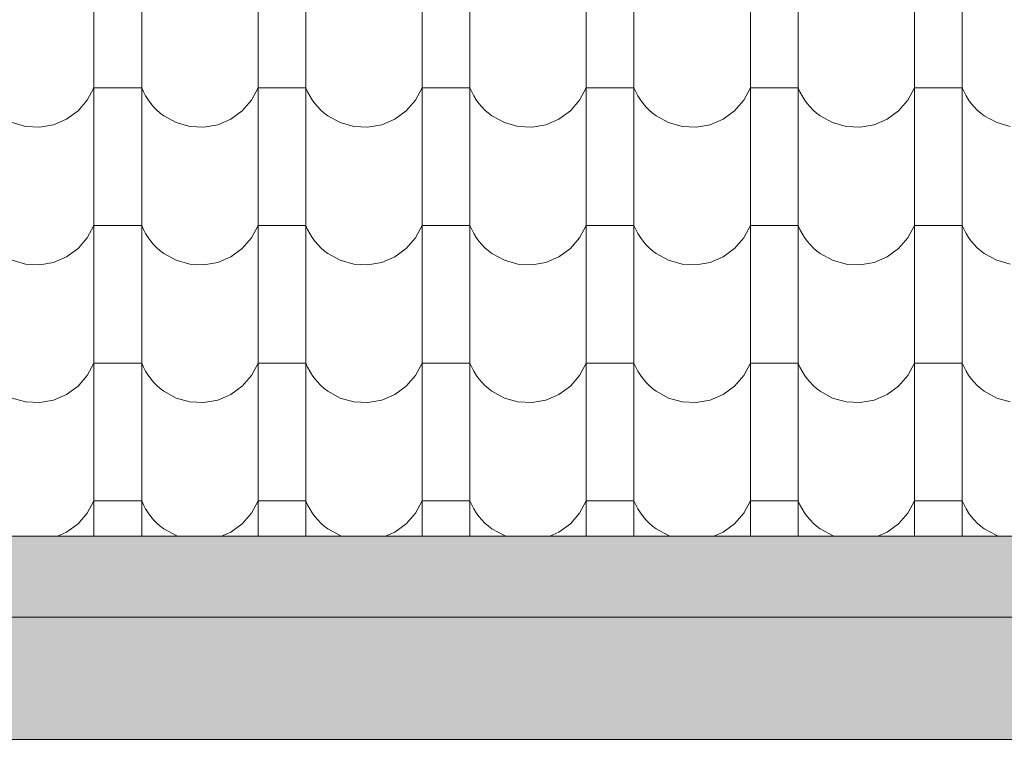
# Model space of a CAD drawing. Header units: millimetres. Extents: x -68772 to 137055, y -73300 to 19650.
# Tile 125 of 212: x 84814 to 86101, y -54217 to -53276. Entities that reach past the tile are written whole.
import ezdxf

# ---------------------------------------------------------------- set-up
doc = ezdxf.new("R2010")
doc.units = ezdxf.units.MM
doc.header["$MEASUREMENT"] = 0
for name, color, linetype, lineweight in [('Nowe_440-K Belki_Nr_pióra__1', 7, 'Continuous', 18), ('Nowe_810-G Ogólne_Nr_pióra__1', 7, 'Continuous', 18), ('Nowe_810-G Ogólne_Nr_pióra__26', 13, 'Continuous', 18)]:
    doc.layers.add(name, color=color, linetype=linetype, lineweight=lineweight)

# ---------------------------------------------------------------- blocks, each defined once
blk = doc.blocks.new('*X68')
at = {"layer": 'Nowe_810-G Ogólne_Nr_pióra__26', "color": 13, "linetype": 'Continuous', "lineweight": 18}
for p, q in [((84910.8, -53114.7), (84910.8, -53294.8)), ((84973.2, -53114.7), (84973.2, -53294.8)), ((85125.3, -53114.7), (85125.3, -53294.8)), ((85187.7, -53114.7), (85187.7, -53294.8)), ((85339.8, -53114.7), (85339.8, -53294.8)), ((85402.2, -53114.7), (85402.2, -53294.8)), ((85554.3, -53114.7), (85554.3, -53294.8)), ((85616.7, -53114.7), (85616.7, -53294.8)), ((85768.8, -53114.7), (85768.8, -53294.8)), ((85831.2, -53114.7), (85831.2, -53294.8)), ((85983.3, -53114.7), (85983.3, -53294.8)), ((86045.7, -53114.7), (86045.7, -53294.8)), ((84910.8, -53294.8), (84910.8, -53474.8)), ((84973.2, -53294.8), (84973.2, -53474.8)), ((85125.3, -53294.8), (85125.3, -53474.8)), ((85187.7, -53294.8), (85187.7, -53474.8)), ((85339.8, -53294.8), (85339.8, -53474.8)), ((85402.2, -53294.8), (85402.2, -53474.8)), ((85554.3, -53294.8), (85554.3, -53474.8)), ((85616.7, -53294.8), (85616.7, -53474.8)), ((85768.8, -53294.8), (85768.8, -53474.8)), ((85831.2, -53294.8), (85831.2, -53474.8)), ((85983.3, -53294.8), (85983.3, -53474.8)), ((86045.7, -53294.8), (86045.7, -53474.8)), ((84902.1, -53381.3), (84910.8, -53365)), ((84942, -53365), (84910.8, -53365)), ((84973.2, -53365), (84942, -53365)), ((84973.2, -53365), (84975.6, -53370.5)), ((84975.6, -53370.5), (84978.4, -53375.7)), ((85116.6, -53381.3), (85125.3, -53365)), ((85156.5, -53365), (85125.3, -53365)), ((85187.7, -53365), (85156.5, -53365)), ((85187.7, -53365), (85190.1, -53370.5)), ((85190.1, -53370.5), (85192.9, -53375.7)), ((85331.1, -53381.3), (85339.8, -53365)), ((85371, -53365), (85339.8, -53365)), ((85402.2, -53365), (85371, -53365)), ((85402.2, -53365), (85404.6, -53370.5)), ((85404.6, -53370.5), (85407.4, -53375.7)), ((85545.6, -53381.3), (85554.3, -53365)), ((85585.5, -53365), (85554.3, -53365)), ((85616.7, -53365), (85585.5, -53365)), ((85616.7, -53365), (85619.1, -53370.5)), ((85619.1, -53370.5), (85621.9, -53375.7)), ((85760.1, -53381.3), (85768.8, -53365)), ((85800, -53365), (85768.8, -53365)), ((85831.2, -53365), (85800, -53365)), ((85831.2, -53365), (85833.6, -53370.5)), ((85833.6, -53370.5), (85836.4, -53375.7)), ((85974.6, -53381.3), (85983.3, -53365)), ((86014.5, -53365), (85983.3, -53365)), ((86045.7, -53365), (86014.5, -53365)), ((86045.7, -53365), (86048.1, -53370.5)), ((86048.1, -53370.5), (86050.9, -53375.7)), ((84890, -53395.3), (84902.1, -53381.3)), ((84978.4, -53375.7), (84981.5, -53380.7)), ((84981.5, -53380.7), (84985, -53385.5)), ((85104.5, -53395.3), (85116.6, -53381.3)), ((85192.9, -53375.7), (85196, -53380.7)), ((85196, -53380.7), (85199.5, -53385.5)), ((85319, -53395.3), (85331.1, -53381.3)), ((85407.4, -53375.7), (85410.5, -53380.7)), ((85410.5, -53380.7), (85414, -53385.5)), ((85533.5, -53395.3), (85545.6, -53381.3)), ((85621.9, -53375.7), (85625, -53380.7)), ((85625, -53380.7), (85628.5, -53385.5)), ((85748, -53395.3), (85760.1, -53381.3)), ((85836.4, -53375.7), (85839.5, -53380.7)), ((85839.5, -53380.7), (85843, -53385.5)), ((85962.5, -53395.3), (85974.6, -53381.3)), ((86050.9, -53375.7), (86054, -53380.7)), ((86054, -53380.7), (86057.5, -53385.5)), ((84875.1, -53406.1), (84890, -53395.3)), ((84985, -53385.5), (84988.8, -53390)), ((84988.8, -53390), (84992.9, -53394.3)), ((84992.9, -53394.3), (84997.4, -53398.2)), ((85089.6, -53406.1), (85104.5, -53395.3)), ((85199.5, -53385.5), (85203.3, -53390)), ((85203.3, -53390), (85207.4, -53394.3)), ((85207.4, -53394.3), (85211.9, -53398.2)), ((85304.1, -53406.1), (85319, -53395.3)), ((85414, -53385.5), (85417.8, -53390)), ((85417.8, -53390), (85421.9, -53394.3)), ((85421.9, -53394.3), (85426.4, -53398.2)), ((85518.6, -53406.1), (85533.5, -53395.3)), ((85628.5, -53385.5), (85632.3, -53390)), ((85632.3, -53390), (85636.4, -53394.3)), ((85636.4, -53394.3), (85640.9, -53398.2)), ((85733.1, -53406.1), (85748, -53395.3)), ((85843, -53385.5), (85846.8, -53390)), ((85846.8, -53390), (85850.9, -53394.3)), ((85850.9, -53394.3), (85855.4, -53398.2)), ((85947.6, -53406.1), (85962.5, -53395.3)), ((86057.5, -53385.5), (86061.3, -53390)), ((86061.3, -53390), (86065.4, -53394.3)), ((86065.4, -53394.3), (86069.9, -53398.2)), ((84858.1, -53413.4), (84875.1, -53406.1)), ((84997.4, -53398.2), (85002.1, -53401.8)), ((85002.1, -53401.8), (85018.3, -53410.7)), ((85072.6, -53413.4), (85089.6, -53406.1)), ((85211.9, -53398.2), (85216.6, -53401.8)), ((85216.6, -53401.8), (85232.8, -53410.7)), ((85287.1, -53413.4), (85304.1, -53406.1)), ((85426.4, -53398.2), (85431.1, -53401.8)), ((85431.1, -53401.8), (85447.3, -53410.7)), ((85501.6, -53413.4), (85518.6, -53406.1)), ((85640.9, -53398.2), (85645.6, -53401.8)), ((85645.6, -53401.8), (85661.8, -53410.7)), ((85716.1, -53413.4), (85733.1, -53406.1)), ((85855.4, -53398.2), (85860.1, -53401.8)), ((85860.1, -53401.8), (85876.3, -53410.7)), ((85930.6, -53413.4), (85947.6, -53406.1)), ((86069.9, -53398.2), (86074.6, -53401.8)), ((86074.6, -53401.8), (86090.8, -53410.7)), ((84803.8, -53410.7), (84821.5, -53415.7)), ((84821.5, -53415.7), (84839.9, -53416.6)), ((84839.9, -53416.6), (84858.1, -53413.4)), ((85018.3, -53410.7), (85036, -53415.7)), ((85036, -53415.7), (85054.4, -53416.6)), ((85054.4, -53416.6), (85072.6, -53413.4)), ((85232.8, -53410.7), (85250.5, -53415.7)), ((85250.5, -53415.7), (85268.9, -53416.6)), ((85268.9, -53416.6), (85287.1, -53413.4)), ((85447.3, -53410.7), (85465, -53415.7)), ((85465, -53415.7), (85483.4, -53416.6)), ((85483.4, -53416.6), (85501.6, -53413.4)), ((85661.8, -53410.7), (85679.5, -53415.7)), ((85679.5, -53415.7), (85697.9, -53416.6)), ((85697.9, -53416.6), (85716.1, -53413.4)), ((85876.3, -53410.7), (85894, -53415.7)), ((85894, -53415.7), (85912.4, -53416.6)), ((85912.4, -53416.6), (85930.6, -53413.4)), ((86090.8, -53410.7), (86108.5, -53415.7)), ((84910.8, -53474.8), (84910.8, -53654.9)), ((84973.2, -53474.8), (84973.2, -53654.9)), ((85125.3, -53474.8), (85125.3, -53654.9)), ((85187.7, -53474.8), (85187.7, -53654.9)), ((85339.8, -53474.8), (85339.8, -53654.9)), ((85402.2, -53474.8), (85402.2, -53654.9)), ((85554.3, -53474.8), (85554.3, -53654.9)), ((85616.7, -53474.8), (85616.7, -53654.9)), ((85768.8, -53474.8), (85768.8, -53654.9)), ((85831.2, -53474.8), (85831.2, -53654.9)), ((85983.3, -53474.8), (85983.3, -53654.9)), ((86045.7, -53474.8), (86045.7, -53654.9)), ((84902.1, -53561.4), (84910.8, -53545.1)), ((84942, -53545.1), (84910.8, -53545.1)), ((84973.2, -53545.1), (84942, -53545.1)), ((84973.2, -53545.1), (84975.6, -53550.5)), ((84975.6, -53550.5), (84978.4, -53555.8)), ((85116.6, -53561.4), (85125.3, -53545.1)), ((85156.5, -53545.1), (85125.3, -53545.1)), ((85187.7, -53545.1), (85156.5, -53545.1)), ((85187.7, -53545.1), (85190.1, -53550.5)), ((85190.1, -53550.5), (85192.9, -53555.8)), ((85331.1, -53561.4), (85339.8, -53545.1)), ((85371, -53545.1), (85339.8, -53545.1)), ((85402.2, -53545.1), (85371, -53545.1)), ((85402.2, -53545.1), (85404.6, -53550.5)), ((85404.6, -53550.5), (85407.4, -53555.8)), ((85545.6, -53561.4), (85554.3, -53545.1)), ((85585.5, -53545.1), (85554.3, -53545.1)), ((85616.7, -53545.1), (85585.5, -53545.1)), ((85616.7, -53545.1), (85619.1, -53550.5)), ((85619.1, -53550.5), (85621.9, -53555.8)), ((85760.1, -53561.4), (85768.8, -53545.1)), ((85800, -53545.1), (85768.8, -53545.1)), ((85831.2, -53545.1), (85800, -53545.1)), ((85831.2, -53545.1), (85833.6, -53550.5)), ((85833.6, -53550.5), (85836.4, -53555.8)), ((85974.6, -53561.4), (85983.3, -53545.1)), ((86014.5, -53545.1), (85983.3, -53545.1)), ((86045.7, -53545.1), (86014.5, -53545.1)), ((86045.7, -53545.1), (86048.1, -53550.5)), ((86048.1, -53550.5), (86050.9, -53555.8)), ((84890, -53575.3), (84902.1, -53561.4)), ((84978.4, -53555.8), (84981.5, -53560.8)), ((84981.5, -53560.8), (84985, -53565.6)), ((85104.5, -53575.3), (85116.6, -53561.4)), ((85192.9, -53555.8), (85196, -53560.8)), ((85196, -53560.8), (85199.5, -53565.6)), ((85319, -53575.3), (85331.1, -53561.4)), ((85407.4, -53555.8), (85410.5, -53560.8)), ((85410.5, -53560.8), (85414, -53565.6)), ((85533.5, -53575.3), (85545.6, -53561.4)), ((85621.9, -53555.8), (85625, -53560.8)), ((85625, -53560.8), (85628.5, -53565.6)), ((85748, -53575.3), (85760.1, -53561.4)), ((85836.4, -53555.8), (85839.5, -53560.8)), ((85839.5, -53560.8), (85843, -53565.6)), ((85962.5, -53575.3), (85974.6, -53561.4)), ((86050.9, -53555.8), (86054, -53560.8)), ((86054, -53560.8), (86057.5, -53565.6)), ((84875.1, -53586.2), (84890, -53575.3)), ((84985, -53565.6), (84988.8, -53570.1)), ((84988.8, -53570.1), (84992.9, -53574.3)), ((84992.9, -53574.3), (84997.4, -53578.2)), ((85089.6, -53586.2), (85104.5, -53575.3)), ((85199.5, -53565.6), (85203.3, -53570.1)), ((85203.3, -53570.1), (85207.4, -53574.3)), ((85207.4, -53574.3), (85211.9, -53578.2)), ((85304.1, -53586.2), (85319, -53575.3)), ((85414, -53565.6), (85417.8, -53570.1)), ((85417.8, -53570.1), (85421.9, -53574.3)), ((85421.9, -53574.3), (85426.4, -53578.2)), ((85518.6, -53586.2), (85533.5, -53575.3)), ((85628.5, -53565.6), (85632.3, -53570.1)), ((85632.3, -53570.1), (85636.4, -53574.3)), ((85636.4, -53574.3), (85640.9, -53578.2)), ((85733.1, -53586.2), (85748, -53575.3)), ((85843, -53565.6), (85846.8, -53570.1)), ((85846.8, -53570.1), (85850.9, -53574.3)), ((85850.9, -53574.3), (85855.4, -53578.2)), ((85947.6, -53586.2), (85962.5, -53575.3)), ((86057.5, -53565.6), (86061.3, -53570.1)), ((86061.3, -53570.1), (86065.4, -53574.3)), ((86065.4, -53574.3), (86069.9, -53578.2)), ((84858.1, -53593.4), (84875.1, -53586.2)), ((84997.4, -53578.2), (85002.1, -53581.8)), ((85002.1, -53581.8), (85018.3, -53590.7)), ((85072.6, -53593.4), (85089.6, -53586.2)), ((85211.9, -53578.2), (85216.6, -53581.8)), ((85216.6, -53581.8), (85232.8, -53590.7)), ((85287.1, -53593.4), (85304.1, -53586.2)), ((85426.4, -53578.2), (85431.1, -53581.8)), ((85431.1, -53581.8), (85447.3, -53590.7)), ((85501.6, -53593.4), (85518.6, -53586.2)), ((85640.9, -53578.2), (85645.6, -53581.8)), ((85645.6, -53581.8), (85661.8, -53590.7)), ((85716.1, -53593.4), (85733.1, -53586.2)), ((85855.4, -53578.2), (85860.1, -53581.8)), ((85860.1, -53581.8), (85876.3, -53590.7)), ((85930.6, -53593.4), (85947.6, -53586.2)), ((86069.9, -53578.2), (86074.6, -53581.8)), ((86074.6, -53581.8), (86090.8, -53590.7)), ((84803.8, -53590.7), (84821.5, -53595.7)), ((84821.5, -53595.7), (84839.9, -53596.7)), ((84839.9, -53596.7), (84858.1, -53593.4)), ((85018.3, -53590.7), (85036, -53595.7)), ((85036, -53595.7), (85054.4, -53596.7)), ((85054.4, -53596.7), (85072.6, -53593.4)), ((85232.8, -53590.7), (85250.5, -53595.7)), ((85250.5, -53595.7), (85268.9, -53596.7)), ((85268.9, -53596.7), (85287.1, -53593.4)), ((85447.3, -53590.7), (85465, -53595.7)), ((85465, -53595.7), (85483.4, -53596.7)), ((85483.4, -53596.7), (85501.6, -53593.4)), ((85661.8, -53590.7), (85679.5, -53595.7)), ((85679.5, -53595.7), (85697.9, -53596.7)), ((85697.9, -53596.7), (85716.1, -53593.4)), ((85876.3, -53590.7), (85894, -53595.7)), ((85894, -53595.7), (85912.4, -53596.7)), ((85912.4, -53596.7), (85930.6, -53593.4)), ((86090.8, -53590.7), (86108.5, -53595.7)), ((84910.8, -53654.9), (84910.8, -53834.9)), ((84973.2, -53654.9), (84973.2, -53834.9)), ((85125.3, -53654.9), (85125.3, -53834.9)), ((85187.7, -53654.9), (85187.7, -53834.9)), ((85339.8, -53654.9), (85339.8, -53834.9)), ((85402.2, -53654.9), (85402.2, -53834.9)), ((85554.3, -53654.9), (85554.3, -53834.9)), ((85616.7, -53654.9), (85616.7, -53834.9)), ((85768.8, -53654.9), (85768.8, -53834.9)), ((85831.2, -53654.9), (85831.2, -53834.9)), ((85983.3, -53654.9), (85983.3, -53834.9)), ((86045.7, -53654.9), (86045.7, -53834.9)), ((84902.1, -53741.4), (84910.8, -53725.1)), ((84942, -53725.1), (84910.8, -53725.1)), ((84973.2, -53725.1), (84942, -53725.1)), ((84973.2, -53725.1), (84975.6, -53730.6)), ((84975.6, -53730.6), (84978.4, -53735.8)), ((85116.6, -53741.4), (85125.3, -53725.1)), ((85156.5, -53725.1), (85125.3, -53725.1)), ((85187.7, -53725.1), (85156.5, -53725.1)), ((85187.7, -53725.1), (85190.1, -53730.6)), ((85190.1, -53730.6), (85192.9, -53735.8)), ((85331.1, -53741.4), (85339.8, -53725.1)), ((85371, -53725.1), (85339.8, -53725.1)), ((85402.2, -53725.1), (85371, -53725.1)), ((85402.2, -53725.1), (85404.6, -53730.6)), ((85404.6, -53730.6), (85407.4, -53735.8)), ((85545.6, -53741.4), (85554.3, -53725.1)), ((85585.5, -53725.1), (85554.3, -53725.1)), ((85616.7, -53725.1), (85585.5, -53725.1)), ((85616.7, -53725.1), (85619.1, -53730.6)), ((85619.1, -53730.6), (85621.9, -53735.8)), ((85760.1, -53741.4), (85768.8, -53725.1)), ((85800, -53725.1), (85768.8, -53725.1)), ((85831.2, -53725.1), (85800, -53725.1)), ((85831.2, -53725.1), (85833.6, -53730.6)), ((85833.6, -53730.6), (85836.4, -53735.8)), ((85974.6, -53741.4), (85983.3, -53725.1)), ((86014.5, -53725.1), (85983.3, -53725.1)), ((86045.7, -53725.1), (86014.5, -53725.1)), ((86045.7, -53725.1), (86048.1, -53730.6)), ((86048.1, -53730.6), (86050.9, -53735.8)), ((84890, -53755.4), (84902.1, -53741.4)), ((84978.4, -53735.8), (84981.5, -53740.8)), ((84981.5, -53740.8), (84985, -53745.6)), ((85104.5, -53755.4), (85116.6, -53741.4)), ((85192.9, -53735.8), (85196, -53740.8)), ((85196, -53740.8), (85199.5, -53745.6)), ((85319, -53755.4), (85331.1, -53741.4)), ((85407.4, -53735.8), (85410.5, -53740.8)), ((85410.5, -53740.8), (85414, -53745.6)), ((85533.5, -53755.4), (85545.6, -53741.4)), ((85621.9, -53735.8), (85625, -53740.8)), ((85625, -53740.8), (85628.5, -53745.6)), ((85748, -53755.4), (85760.1, -53741.4)), ((85836.4, -53735.8), (85839.5, -53740.8)), ((85839.5, -53740.8), (85843, -53745.6)), ((85962.5, -53755.4), (85974.6, -53741.4)), ((86050.9, -53735.8), (86054, -53740.8)), ((86054, -53740.8), (86057.5, -53745.6)), ((84875.1, -53766.2), (84890, -53755.4)), ((84985, -53745.6), (84988.8, -53750.1)), ((84988.8, -53750.1), (84992.9, -53754.4)), ((84992.9, -53754.4), (84997.4, -53758.3)), ((85089.6, -53766.2), (85104.5, -53755.4)), ((85199.5, -53745.6), (85203.3, -53750.1)), ((85203.3, -53750.1), (85207.4, -53754.4)), ((85207.4, -53754.4), (85211.9, -53758.3)), ((85304.1, -53766.2), (85319, -53755.4)), ((85414, -53745.6), (85417.8, -53750.1)), ((85417.8, -53750.1), (85421.9, -53754.4)), ((85421.9, -53754.4), (85426.4, -53758.3)), ((85518.6, -53766.2), (85533.5, -53755.4)), ((85628.5, -53745.6), (85632.3, -53750.1)), ((85632.3, -53750.1), (85636.4, -53754.4)), ((85636.4, -53754.4), (85640.9, -53758.3)), ((85733.1, -53766.2), (85748, -53755.4)), ((85843, -53745.6), (85846.8, -53750.1)), ((85846.8, -53750.1), (85850.9, -53754.4)), ((85850.9, -53754.4), (85855.4, -53758.3)), ((85947.6, -53766.2), (85962.5, -53755.4)), ((86057.5, -53745.6), (86061.3, -53750.1)), ((86061.3, -53750.1), (86065.4, -53754.4)), ((86065.4, -53754.4), (86069.9, -53758.3)), ((84803.8, -53770.8), (84821.5, -53775.8)), ((84858.1, -53773.5), (84875.1, -53766.2)), ((84997.4, -53758.3), (85002.1, -53761.9)), ((85002.1, -53761.9), (85018.3, -53770.8)), ((85018.3, -53770.8), (85036, -53775.8)), ((85072.6, -53773.5), (85089.6, -53766.2)), ((85211.9, -53758.3), (85216.6, -53761.9)), ((85216.6, -53761.9), (85232.8, -53770.8)), ((85232.8, -53770.8), (85250.5, -53775.8)), ((85287.1, -53773.5), (85304.1, -53766.2)), ((85426.4, -53758.3), (85431.1, -53761.9)), ((85431.1, -53761.9), (85447.3, -53770.8)), ((85447.3, -53770.8), (85465, -53775.8)), ((85501.6, -53773.5), (85518.6, -53766.2)), ((85640.9, -53758.3), (85645.6, -53761.9)), ((85645.6, -53761.9), (85661.8, -53770.8)), ((85661.8, -53770.8), (85679.5, -53775.8)), ((85716.1, -53773.5), (85733.1, -53766.2)), ((85855.4, -53758.3), (85860.1, -53761.9)), ((85860.1, -53761.9), (85876.3, -53770.8)), ((85876.3, -53770.8), (85894, -53775.8)), ((85930.6, -53773.5), (85947.6, -53766.2)), ((86069.9, -53758.3), (86074.6, -53761.9)), ((86074.6, -53761.9), (86090.8, -53770.8)), ((86090.8, -53770.8), (86108.5, -53775.8)), ((84821.5, -53775.8), (84839.9, -53776.7)), ((84839.9, -53776.7), (84858.1, -53773.5)), ((85036, -53775.8), (85054.4, -53776.7)), ((85054.4, -53776.7), (85072.6, -53773.5)), ((85250.5, -53775.8), (85268.9, -53776.7)), ((85268.9, -53776.7), (85287.1, -53773.5)), ((85465, -53775.8), (85483.4, -53776.7)), ((85483.4, -53776.7), (85501.6, -53773.5)), ((85679.5, -53775.8), (85697.9, -53776.7)), ((85697.9, -53776.7), (85716.1, -53773.5)), ((85894, -53775.8), (85912.4, -53776.7)), ((85912.4, -53776.7), (85930.6, -53773.5)), ((84910.8, -53834.9), (84910.8, -53951.5)), ((84973.2, -53834.9), (84973.2, -53951.5)), ((85125.3, -53834.9), (85125.3, -53951.5)), ((85187.7, -53834.9), (85187.7, -53951.5)), ((85339.8, -53834.9), (85339.8, -53951.5)), ((85402.2, -53834.9), (85402.2, -53951.5)), ((85554.3, -53834.9), (85554.3, -53951.5)), ((85616.7, -53834.9), (85616.7, -53951.5)), ((85768.8, -53834.9), (85768.8, -53951.5)), ((85831.2, -53834.9), (85831.2, -53951.5)), ((85983.3, -53834.9), (85983.3, -53951.5)), ((86045.7, -53834.9), (86045.7, -53951.5)), ((84902.1, -53921.5), (84910.8, -53905.2)), ((84942, -53905.2), (84910.8, -53905.2)), ((84973.2, -53905.2), (84942, -53905.2)), ((84973.2, -53905.2), (84975.6, -53910.6)), ((84975.6, -53910.6), (84978.4, -53915.9)), ((85116.6, -53921.5), (85125.3, -53905.2)), ((85156.5, -53905.2), (85125.3, -53905.2)), ((85187.7, -53905.2), (85156.5, -53905.2)), ((85187.7, -53905.2), (85190.1, -53910.6)), ((85190.1, -53910.6), (85192.9, -53915.9)), ((85331.1, -53921.5), (85339.8, -53905.2)), ((85371, -53905.2), (85339.8, -53905.2)), ((85402.2, -53905.2), (85371, -53905.2)), ((85402.2, -53905.2), (85404.6, -53910.6)), ((85404.6, -53910.6), (85407.4, -53915.9)), ((85545.6, -53921.5), (85554.3, -53905.2)), ((85585.5, -53905.2), (85554.3, -53905.2)), ((85616.7, -53905.2), (85585.5, -53905.2)), ((85616.7, -53905.2), (85619.1, -53910.6)), ((85619.1, -53910.6), (85621.9, -53915.9)), ((85760.1, -53921.5), (85768.8, -53905.2)), ((85800, -53905.2), (85768.8, -53905.2)), ((85831.2, -53905.2), (85800, -53905.2)), ((85831.2, -53905.2), (85833.6, -53910.6)), ((85833.6, -53910.6), (85836.4, -53915.9)), ((85974.6, -53921.5), (85983.3, -53905.2)), ((86014.5, -53905.2), (85983.3, -53905.2)), ((86045.7, -53905.2), (86014.5, -53905.2)), ((86045.7, -53905.2), (86048.1, -53910.6)), ((86048.1, -53910.6), (86050.9, -53915.9)), ((84890, -53935.4), (84902.1, -53921.5)), ((84978.4, -53915.9), (84981.5, -53920.9)), ((84981.5, -53920.9), (84985, -53925.7)), ((85104.5, -53935.4), (85116.6, -53921.5)), ((85192.9, -53915.9), (85196, -53920.9)), ((85196, -53920.9), (85199.5, -53925.7)), ((85319, -53935.4), (85331.1, -53921.5)), ((85407.4, -53915.9), (85410.5, -53920.9)), ((85410.5, -53920.9), (85414, -53925.7)), ((85533.5, -53935.4), (85545.6, -53921.5)), ((85621.9, -53915.9), (85625, -53920.9)), ((85625, -53920.9), (85628.5, -53925.7)), ((85748, -53935.4), (85760.1, -53921.5)), ((85836.4, -53915.9), (85839.5, -53920.9)), ((85839.5, -53920.9), (85843, -53925.7)), ((85962.5, -53935.4), (85974.6, -53921.5)), ((86050.9, -53915.9), (86054, -53920.9)), ((86054, -53920.9), (86057.5, -53925.7)), ((84875.1, -53946.3), (84890, -53935.4)), ((84985, -53925.7), (84988.8, -53930.2)), ((84988.8, -53930.2), (84992.9, -53934.4)), ((84992.9, -53934.4), (84997.4, -53938.3)), ((85089.6, -53946.3), (85104.5, -53935.4)), ((85199.5, -53925.7), (85203.3, -53930.2)), ((85203.3, -53930.2), (85207.4, -53934.4)), ((85207.4, -53934.4), (85211.9, -53938.3)), ((85304.1, -53946.3), (85319, -53935.4)), ((85414, -53925.7), (85417.8, -53930.2)), ((85417.8, -53930.2), (85421.9, -53934.4)), ((85421.9, -53934.4), (85426.4, -53938.3)), ((85518.6, -53946.3), (85533.5, -53935.4)), ((85628.5, -53925.7), (85632.3, -53930.2)), ((85632.3, -53930.2), (85636.4, -53934.4)), ((85636.4, -53934.4), (85640.9, -53938.3)), ((85733.1, -53946.3), (85748, -53935.4)), ((85843, -53925.7), (85846.8, -53930.2)), ((85846.8, -53930.2), (85850.9, -53934.4)), ((85850.9, -53934.4), (85855.4, -53938.3)), ((85947.6, -53946.3), (85962.5, -53935.4)), ((86057.5, -53925.7), (86061.3, -53930.2)), ((86061.3, -53930.2), (86065.4, -53934.4)), ((86065.4, -53934.4), (86069.9, -53938.3)), ((84863, -53951.5), (84875.1, -53946.3)), ((84997.4, -53938.3), (85002.1, -53941.9)), ((85002.1, -53941.9), (85018.3, -53950.8)), ((85018.3, -53950.8), (85020.5, -53951.5)), ((85077.5, -53951.5), (85089.6, -53946.3)), ((85211.9, -53938.3), (85216.6, -53941.9)), ((85216.6, -53941.9), (85232.8, -53950.8)), ((85232.8, -53950.8), (85235, -53951.5)), ((85292, -53951.5), (85304.1, -53946.3)), ((85426.4, -53938.3), (85431.1, -53941.9)), ((85431.1, -53941.9), (85447.3, -53950.8)), ((85447.3, -53950.8), (85449.5, -53951.5)), ((85506.5, -53951.5), (85518.6, -53946.3)), ((85640.9, -53938.3), (85645.6, -53941.9)), ((85645.6, -53941.9), (85661.8, -53950.8)), ((85661.8, -53950.8), (85664, -53951.5)), ((85721, -53951.5), (85733.1, -53946.3)), ((85855.4, -53938.3), (85860.1, -53941.9)), ((85860.1, -53941.9), (85876.3, -53950.8)), ((85876.3, -53950.8), (85878.5, -53951.5)), ((85935.5, -53951.5), (85947.6, -53946.3)), ((86069.9, -53938.3), (86074.6, -53941.9)), ((86074.6, -53941.9), (86090.8, -53950.8)), ((86090.8, -53950.8), (86093, -53951.5))]:
    blk.add_line(p, q, dxfattribs=at)
blk = doc.blocks.new('Wypełnienie_12', base_point=(0, 2000))
at = {"layer": 'Nowe_810-G Ogólne_Nr_pióra__1', "color": 7, "linetype": 'Continuous', "lineweight": 18}
blk.add_line((90349.9, -53951.5), (76942.9, -53951.5), dxfattribs=at)
at = {"layer": 'Nowe_810-G Ogólne_Nr_pióra__26', "color": 13, "linetype": 'Continuous', "lineweight": 18}
blk.add_blockref('*X68', (0, 0), dxfattribs=at)

msp = doc.modelspace()

# ---------------------------------------------------------------- hatches: boundary and pattern name
at = {"layer": 'Nowe_810-G Ogólne_Nr_pióra__26', "linetype": 'Continuous', "lineweight": 18}
for points in [[(76942.9, -53951.5), (90351.2, -53951.5), (90351.2, -54057.4), (76942.9, -54057.4)], [(64119.1, -54057.4), (68131.1, -54057.4), (68213.9, -54115.4), (68363.9, -54084.9), (68370.2, -54057.3), (68562.5, -54057.4), (68568.4, -54084.9), (68714.8, -54114.7), (68797.2, -54057.4), (90278.7, -54057.4), (90278.7, -54217.2), (64119.1, -54217.2)]]:
    msp.add_hatch(color=13, dxfattribs=at).paths.add_polyline_path(points)

# ---------------------------------------------------------------- linework, layer by layer
at = {"layer": 'Nowe_440-K Belki_Nr_pióra__1', "color": 7, "linetype": 'Continuous', "lineweight": 18}
msp.add_line((76931.1, -53951.5), (90351.2, -53951.5), dxfattribs=at)
at = {"layer": 'Nowe_810-G Ogólne_Nr_pióra__1', "color": 7, "linetype": 'Continuous', "lineweight": 18, "flags": 128}
for points in [[(76942.9, -53951.5), (90351.2, -53951.5), (90351.2, -54057.4), (76942.9, -54057.4)], [(64119.1, -54057.4), (68131.1, -54057.4), (68213.9, -54115.4), (68363.9, -54084.9), (68370.2, -54057.3), (68562.5, -54057.4), (68568.4, -54084.9), (68714.8, -54114.7), (68797.2, -54057.4), (90278.7, -54057.4), (90278.7, -54217.2), (64119.1, -54217.2)]]:
    msp.add_lwpolyline(points, close=True, dxfattribs=at)

# ---------------------------------------------------------------- block references
at = {"layer": 'Nowe_810-G Ogólne_Nr_pióra__26', "color": 13, "linetype": 'Continuous', "lineweight": 18}
msp.add_blockref('Wypełnienie_12', (0, 2000), dxfattribs=at)

doc.saveas('drawing.dxf')
